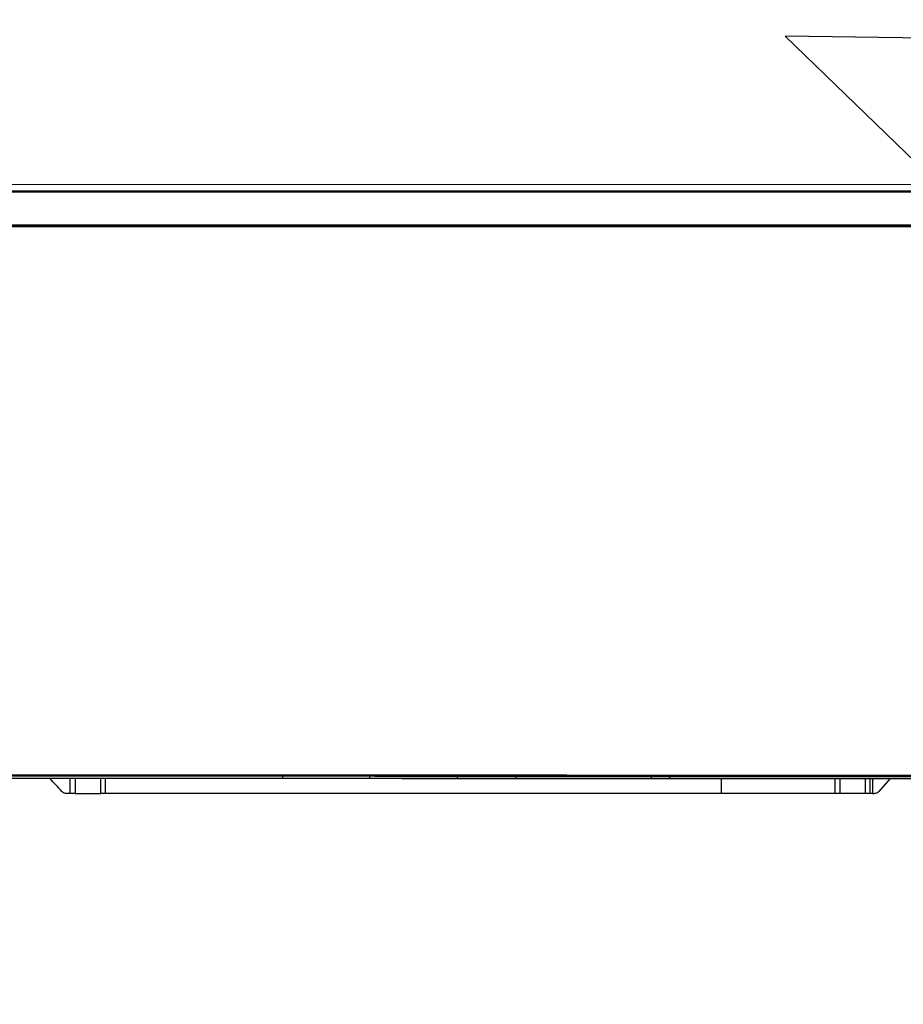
# Model space of a CAD drawing. Header units: millimetres. Extents: x -424979 to 718034, y -72486 to 344972.
# Tile 75 of 256: x 369855 to 370556, y 40070 to 40851. Entities that reach past the tile are written whole.
import ezdxf
from ezdxf import colors
from ezdxf.entities.mleader import LeaderData, LeaderLine
from ezdxf.math import Vec2, Vec3
from ezdxf.xclip import XClip

# ---------------------------------------------------------------- set-up
doc = ezdxf.new("R2010")
doc.units = ezdxf.units.MM
doc.header["$MEASUREMENT"] = 0
doc.header["$XCLIPFRAME"] = 0
doc.layers.add('0100_001_6_0_Nr_pióra__1', color=7, linetype='Continuous', lineweight=13)
doc.layers.add('IS_KLIM Opis_Średnice', color=7, linetype='Continuous', lineweight=9)
doc.layers.add('IS_KLIM_urządzenia', color=3, linetype='Continuous')
doc.layers.add('Rysunki i obrazki', color=7, linetype='Continuous')
picture_1 = doc.add_image_def('image6.tif', size_in_pixel=(4960, 3507))

# ---------------------------------------------------------------- blocks, each defined once
blk = doc.blocks.new('Rysunek_6_6', base_point=(-286891.41, 45461))
at = {"layer": '0100_001_6_0_Nr_pióra__1', "color": 7, "lineweight": 13}
image = blk.add_image(picture_1, insert=(-308193.9, 31055.98), size_in_units=(41994.67, 29692.6), rotation=-1.195405, dxfattribs=at)
image.set_boundary_path([(-0.5, -0.5), (4959.5, 3506.5)])
blk = doc.blocks.new('G$CFEA986A8')
at = {"layer": 'IS_KLIM_urządzenia', "linetype": 'Continuous'}
for p, q in [((247.78, 196.29), (251.6, 200.59)), ((253.61, 201.26), (253.09, 201.26)), ((255.91, 201.26), (264.42, 201.26)), ((303.61, 201.26), (507.43, 201.26)), ((507.43, 196.29), (507.43, 201.26)), ((507.43, 201.26), (508.86, 201.26)), ((508.86, 201.26), (508.86, 196.29)), ((517.34, 201.26), (508.86, 201.26)), ((278.23, 195.58), (278.23, 195.13)), ((320.84, 196.24), (320.84, 196.29)), ((320.84, 195.58), (320.84, 196.24)), ((320.84, 195.13), (320.84, 195.58)), ((326.83, 196.24), (326.83, 196.29)), ((326.83, 195.58), (326.83, 196.24)), ((326.83, 195.13), (326.83, 195.58)), ((371.52, 196.29), (371.52, 196.24)), ((371.52, 196.24), (371.52, 195.58)), ((371.52, 195.58), (371.52, 195.13)), ((391.02, 196.24), (391.02, 196.29)), ((391.02, 195.13), (391.02, 195.58)), ((420.02, 196.29), (420.02, 196.24)), ((420.02, 195.13), (420.02, 195.58)), ((448.64, 196.29), (448.64, 196.24)), ((448.64, 195.58), (448.64, 195.13)), ((46.52, 13.96), (921.55, 13.84)), ((48.58, 13.7), (919.48, 13.58)), ((919.48, 13.06), (48.58, 13.18)), ((58.73, 0), (909.33, -0.12)), ((58.74, 2.46), (909.33, 2.34)), ((909.33, 1.87), (58.74, 1.98))]:
    blk.add_line(p, q, dxfattribs=at)
at = {"layer": 'IS_KLIM_urządzenia', "linetype": 'Continuous', "extrusion": (0, 0, -1)}
blk.add_arc((-253.09, 199.26), 2, 41.5986, 90, dxfattribs=at)
at = {"layer": 'IS_KLIM_urządzenia', "linetype": 'Continuous'}
for points, degree in [([(253.61, 196.29), (253.61, 197.95), (253.61, 199.6), (253.61, 201.26)], 3), ([(254.48, 196.29), (254.48, 197.95), (254.48, 199.6), (254.48, 201.26)], 3), ([(254.48, 201.26), (254.96, 201.26), (255.43, 201.26), (255.91, 201.26)], 3), ([(255.91, 201.26), (255.91, 199.6), (255.91, 197.95), (255.91, 196.29)], 3), ([(264.42, 196.29), (264.42, 197.95), (264.42, 199.6), (264.42, 201.26)], 3), ([(264.42, 201.26), (264.93, 201.26), (265.45, 201.26), (265.97, 201.26)], 3), ([(265.97, 201.26), (265.97, 196.29)], 1), ([(303.61, 201.26), (303.61, 196.29)], 1), ([(517.34, 196.29), (517.34, 197.95), (517.34, 199.6), (517.34, 201.26)], 3), ([(517.34, 201.26), (517.88, 201.26), (518.41, 201.26), (518.95, 201.26)], 3), ([(518.95, 201.26), (518.95, 199.6), (518.95, 197.95), (518.95, 196.29)], 3), ([(521.74, 200.61), (523.05, 199.17), (524.37, 197.73), (525.69, 196.29)], 3), ([(239.13, 196.29), (266.37, 196.29), (293.61, 196.29), (320.84, 196.29)], 3), ([(320.84, 196.24), (293.61, 196.24), (266.37, 196.24), (239.13, 196.24)], 3), ([(239.13, 195.58), (252.17, 195.58), (265.2, 195.58), (278.23, 195.58)], 3), ([(320.84, 196.29), (322.84, 196.29), (324.84, 196.29), (326.83, 196.29)], 3), ([(326.83, 196.24), (324.84, 196.24), (322.84, 196.24), (320.84, 196.24)], 3), ([(320.84, 195.58), (322.84, 195.58), (324.84, 195.58), (326.83, 195.58)], 3), ([(371.52, 196.24), (356.63, 196.24), (341.73, 196.24), (326.83, 196.24)], 3), ([(326.83, 195.58), (341.73, 195.58), (356.63, 195.58), (371.52, 195.58)], 3), ([(371.52, 196.29), (378.02, 196.29), (384.52, 196.29), (391.02, 196.29)], 3), ([(391.02, 196.24), (384.52, 196.24), (378.02, 196.24), (371.52, 196.24)], 3), ([(371.52, 195.58), (378.02, 195.58), (384.52, 195.58), (391.02, 195.58)], 3), ([(391.02, 196.29), (400.69, 196.29), (410.36, 196.29), (420.02, 196.29)], 3), ([(391.02, 195.58), (391.02, 195.8), (391.02, 196.02), (391.02, 196.24)], 3), ([(420.02, 196.24), (410.36, 196.24), (400.69, 196.24), (391.02, 196.24)], 3), ([(391.02, 195.58), (400.69, 195.58), (410.36, 195.58), (420.02, 195.58)], 3), ([(420.02, 196.29), (429.56, 196.29), (439.1, 196.29), (448.64, 196.29)], 3), ([(420.02, 195.58), (420.02, 195.8), (420.02, 196.02), (420.02, 196.24)], 3), ([(420.02, 195.58), (429.56, 195.58), (439.1, 195.58), (448.64, 195.58)], 3), ([(448.64, 196.29), (505.06, 196.29), (561.48, 196.29), (772.5, 196.17)], 3), ([(448.64, 196.24), (448.64, 196.02), (448.64, 195.8), (448.64, 195.58)], 3), ([(772.5, 196.12), (561.48, 196.24), (505.06, 196.24), (448.64, 196.24)], 3), ([(278.23, 195.13), (265.2, 195.13), (252.17, 195.13), (239.13, 195.13)], 3), ([(326.83, 195.13), (324.84, 195.13), (322.84, 195.13), (320.84, 195.13)], 3), ([(371.52, 195.13), (356.63, 195.13), (341.73, 195.13), (326.83, 195.13)], 3), ([(391.02, 195.13), (384.52, 195.13), (378.02, 195.13), (371.52, 195.13)], 3), ([(420.02, 195.13), (410.36, 195.13), (400.69, 195.13), (391.02, 195.13)], 3), ([(772.5, 195.01), (561.48, 195.13), (505.06, 195.13), (448.64, 195.13)], 3)]:
    blk.add_open_spline(points, degree=degree, dxfattribs=at)
for points, knots in [([(253.61, 201.26), (253.87, 201.26), (254.14, 201.26), (254.43, 201.26), (254.45, 201.26), (254.48, 201.26)], [0, 0, 0, 0, 0.911049, 0.911049, 1, 1, 1, 1]), ([(265.97, 201.26), (266.02, 201.26), (266.06, 201.26), (270.28, 201.26), (274.45, 201.26), (286.95, 201.26), (295.28, 201.26), (303.61, 201.26)], [0, 0, 0, 0, 0.003771, 0.003771, 0.335869, 0.335869, 1, 1, 1, 1]), ([(518.95, 201.26), (519.03, 201.26), (519.12, 201.26), (519.56, 201.26), (519.91, 201.26), (520.26, 201.26)], [0, 0, 0, 0, 0.194122, 0.194122, 1, 1, 1, 1]), ([(520.26, 201.26), (520.26, 201.26), (520.26, 201.26), (520.49, 201.26), (520.71, 201.22), (521.14, 201.07), (521.34, 200.96), (521.59, 200.76), (521.67, 200.69), (521.74, 200.61)], [0, 0, 0, 0, 0.00085, 0.00085, 0.407375, 0.407375, 0.813931, 0.813931, 1, 1, 1, 1]), ([(278.23, 195.58), (285.33, 195.58), (292.43, 195.58), (306.64, 195.58), (313.74, 195.58), (320.84, 195.58)], [0, 0, 0, 0, 0.5, 0.5, 1, 1, 1, 1]), ([(326.83, 196.29), (337.74, 196.29), (348.64, 196.29), (363.53, 196.29), (367.53, 196.29), (371.52, 196.29)], [0, 0, 0, 0, 0.731807, 0.731807, 1, 1, 1, 1]), ([(448.64, 196.24), (441.24, 196.24), (433.84, 196.24), (424.3, 196.24), (422.16, 196.24), (420.02, 196.24)], [0, 0, 0, 0, 0.776026, 0.776026, 1, 1, 1, 1]), ([(448.64, 195.58), (499.41, 195.58), (550.18, 195.58), (761.2, 195.46), (766.85, 195.46), (772.5, 195.46)], [0, 0, 0, 0, 0.899861, 0.899861, 1, 1, 1, 1]), ([(320.84, 195.13), (320.51, 195.13), (320.18, 195.13), (318.51, 195.13), (317.18, 195.13), (310.51, 195.13), (305.18, 195.13), (292.64, 195.13), (285.43, 195.13), (278.23, 195.13)], [0, 0, 0, 0, 0.023466, 0.023466, 0.117331, 0.117331, 0.49279, 0.49279, 1, 1, 1, 1]), ([(448.64, 195.13), (441.24, 195.13), (433.84, 195.13), (424.3, 195.13), (422.16, 195.13), (420.02, 195.13)], [0, 0, 0, 0, 0.776026, 0.776026, 1, 1, 1, 1])]:
    blk.add_open_spline(points, degree=3, knots=knots, dxfattribs=at)

msp = doc.modelspace()

# ---------------------------------------------------------------- block references
at = {"layer": 'Rysunki i obrazki', "color": 151, "linetype": 'Continuous', "lineweight": 20, "true_color": 0x80c2ff}
ref = msp.add_blockref('Rysunek_6_6', (361669.9, 45461), dxfattribs=at)
XClip(ref).set_block_clipping_path([(-308193.8982892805, 31055.984616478), (-266208.371343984, 30179.8821280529), (-265588.9174272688, 59866.0198290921), (-307574.4443725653, 60742.1223175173)])

# ---------------------------------------------------------------- next in the draw order: leaders
at = {"layer": 'IS_KLIM Opis_Średnice', "ltscale": 30}
ml = msp.add_multileader_mtext('Standard', dxfattribs=at)
ml.set_content('{\\fArial|b0|i0|c238|p0;\\C7;Odprowadzenie skroplin (przewód tłoczny) od klimatyzatora zastosować pompkę skroplin. W związku z brakiem w pobliżu istenijącego pionu kanalizacyji sanitarnej skropliny z klimatyzacji zaleca się odprowadzić na zewnątrz budynku. W tym celu należy zamontować rurę odpływową, która skieruje wodę do rynny lub specjalnego zbiornika. Należy pamiętać o regularnym opróżnianiu zbiornika, aby zapobiec jego przepełnieniu. Ustalić bezpośrednio z Inwestrem podczas  robót budowlanych.  }', color=256)
ml.set_leader_properties()
ml.build(insert=Vec2(0, 0))
ml.multileader.update_dxf_attribs({"text_left_attachment_type": 6, "text_right_attachment_type": 6, "dogleg_length": 0.36})
ctx = ml.context
ctx.base_point, ctx.char_height, ctx.plane_origin, ctx.plane_y_axis = Vec3(364434.53, 36031.62), 250, Vec3(368533.58, 52396.37), Vec3(0, -1)
ctx.left_attachment, ctx.right_attachment = 6, 6
notes = []
notes.append((ctx, [(0, (1, 1, 0), (375426.78, 36031.62), (-1, 0), 0.36, [(1, [(378392.56, 40720.36), (370462.17, 40838.15)], 256, [])])]))
ctx.mtext.insert, ctx.mtext.width, ctx.mtext.flow_direction = Vec3(364436.53, 36355.12), 11099.9713, 5
ctx.mtext.has_bg_fill, ctx.mtext.bg_color, ctx.mtext.bg_scale_factor, ctx.mtext.bg_transparency, ctx.mtext.use_window_bg_color = 1, -939524096, 1.5, 0, 1
for ctx, leaders in notes:
    for number, flags, end, landing, length, lines in leaders:
        leader = LeaderData()
        leader.index, (leader.has_last_leader_line, leader.has_dogleg_vector, leader.attachment_direction) = number, flags
        leader.last_leader_point, leader.dogleg_vector, leader.dogleg_length = Vec3(end), Vec3(landing), length
        for number, points, colour, breaks in lines:
            line = LeaderLine()
            line.index, line.vertices, line.color, line.breaks = number, Vec3.list(points), colors.encode_raw_color(colour), breaks
            leader.lines.append(line)
        ctx.leaders.append(leader)

# ---------------------------------------------------------------- next in the draw order: block references
at = {"layer": 'IS_KLIM_urządzenia', "xscale": 2.4, "yscale": 2.4, "zscale": 2.4, "rotation": 179.9922287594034}
msp.add_blockref('G$CFEA986A8', (371140.27, 40720.06), dxfattribs=at)

doc.saveas('drawing.dxf')
